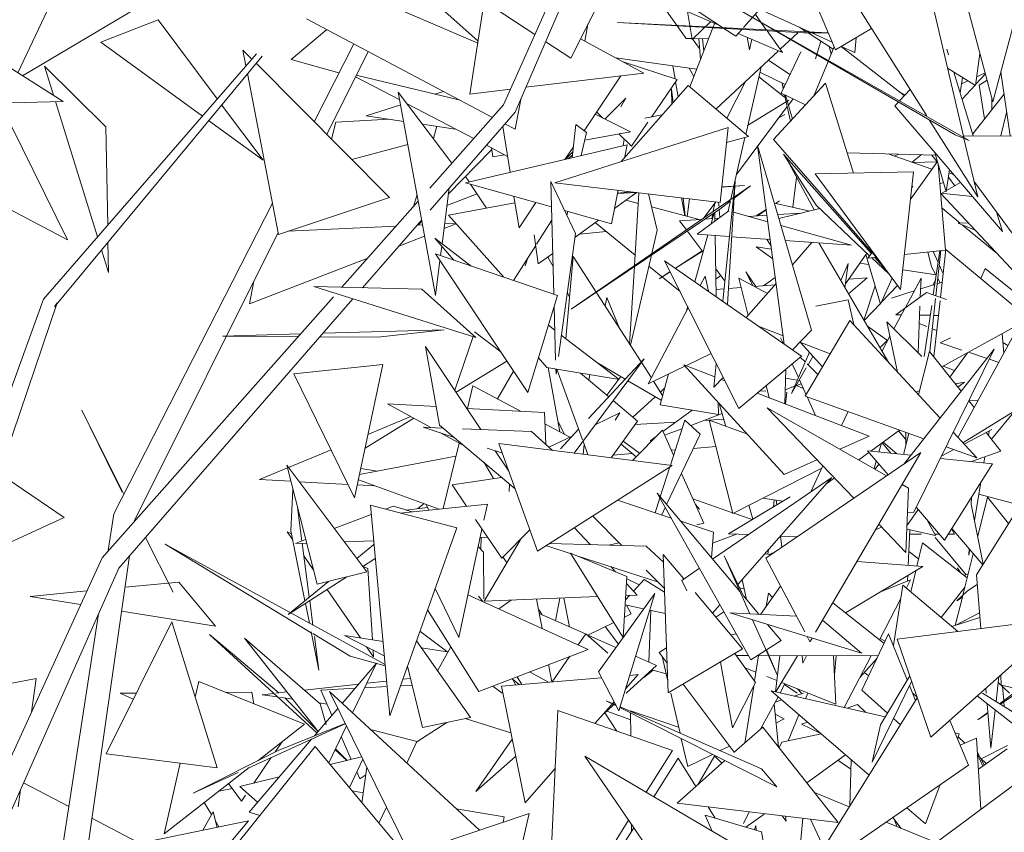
# Model space of a CAD drawing. Header units: millimetres. Extents: x -14485 to 13127, y -18923 to 3272.
# Tile 97 of 119: x 11628 to 11820, y 2694 to 2853. Entities that reach past the tile are written whole.
import ezdxf

# ---------------------------------------------------------------- set-up
doc = ezdxf.new("R2010")
doc.units = ezdxf.units.MM
doc.layers.add('G-IMPT', color=7, linetype='Continuous', lineweight=5)

# ---------------------------------------------------------------- blocks, each defined once
blk = doc.blocks.new('ÁRVORES ORNAMENTAIS - Pequeno e Médio Porte - Ipê-roxo-2865575-CORTE_CALÇADA')
at = {"layer": 'G-IMPT', "color": 253, "true_color": 0xaaaaaa}
for p, q in [((8070.06, 2865.82), (8077.81, 2836.5)), ((8072.15, 2829.53), (8063.96, 2864.53)), ((7984.62, 2834.5), (7996.77, 2862.64)), ((8040.46, 2862.39), (8047.09, 2846.63)), ((7977.34, 2848.36), (7962.54, 2861.54)), ((7982.34, 2835.9), (7993.75, 2861.61)), ((8004.45, 2860.07), (8024.24, 2851.52)), ((8025.05, 2850.99), (8009.43, 2861.3)), ((8042.02, 2850.15), (8017.46, 2861.37)), ((7887.53, 2842.17), (7895.03, 2858.05)), ((7914.68, 2857.17), (7888.45, 2841.58)), ((7977.28, 2847.97), (7957.94, 2856.27)), ((7975.76, 2838.01), (7978.52, 2856.11)), ((7988.43, 2849.62), (7978.59, 2856.09)), ((7995.43, 2845.02), (8001.17, 2856.4)), ((8017.98, 2848.84), (8012.52, 2856.58)), ((8018.26, 2854.1), (8019.14, 2848.68)), ((8032.36, 2854.56), (8029.16, 2850.98)), ((8051.42, 2855.15), (8064.92, 2833.73)), ((7903.69, 2848.14), (7914.91, 2852.48)), ((7914.91, 2852.48), (7926.44, 2837.05)), ((7980.17, 2833.45), (7943.88, 2852.71)), ((8070.48, 2830.06), (8028.89, 2854.1)), ((8073.24, 2828.92), (8028.89, 2854.1)), ((8031.47, 2853.56), (8033.6, 2850.57)), ((7872.95, 2851.41), (7896.38, 2836.56)), ((7947.84, 2850.62), (7940.85, 2844.75)), ((7998.17, 2848.36), (7998.77, 2851.65)), ((8045.68, 2849.97), (8004.57, 2852)), ((8004.57, 2852), (8040.84, 2849.93)), ((8023.19, 2850.94), (8018.67, 2839.41)), ((8019.14, 2848.68), (8022.78, 2852.15)), ((8023.54, 2851.82), (8023.25, 2851.08)), ((8027.64, 2849.28), (8025.31, 2850.82)), ((8028.83, 2850.61), (8027.64, 2849.28)), ((8033.77, 2850.33), (8036.79, 2846.1)), ((8041.4, 2850.18), (8040.08, 2851.04)), ((8054.17, 2850.79), (8047.09, 2846.63)), ((8081.72, 2851.04), (8077.81, 2836.5)), ((7997.34, 2848.81), (8009.68, 2842.08)), ((8017.98, 2848.84), (8019.12, 2848.83)), ((8020.6, 2846.93), (8019.14, 2848.83)), ((8019.29, 2848.83), (8022.36, 2848.8)), ((8020.46, 2848.82), (8020.76, 2844.74)), ((8021.17, 2848.81), (8021.41, 2846.39)), ((8028.14, 2849.84), (8036.79, 2846.1)), ((8029.86, 2849.09), (8030.33, 2846.63)), ((8030.78, 2848.7), (8030.33, 2846.63)), ((8039.81, 2849.99), (8036.32, 2846.75)), ((8045.7, 2849.94), (8040.84, 2849.93)), ((8046.65, 2846.8), (8041.79, 2849.93)), ((8046.46, 2848.13), (8042.5, 2849.93)), ((8043.22, 2844.88), (8044.26, 2848.34)), ((8050.87, 2846.11), (8051.12, 2849)), ((7903.69, 2848.14), (7923.53, 2833.71)), ((7933.19, 2844.82), (7931.45, 2846.57)), ((7931.45, 2846.57), (7932.04, 2843.51)), ((7945.33, 2832.61), (7953.1, 2847.82)), ((7995.43, 2845.02), (7990.55, 2848.23)), ((8035.99, 2846.44), (8023.78, 2835.07)), ((8045.73, 2844.53), (8046.83, 2847.24)), ((8046.27, 2845.85), (8045.9, 2847.28)), ((8050.87, 2846.11), (8048.25, 2847.31)), ((8060.55, 2837.69), (8048.25, 2847.31)), ((8069.2, 2845.63), (8068.86, 2846.74)), ((7892.5, 2797.99), (7934.08, 2845.86)), ((7894.65, 2796.47), (7935.18, 2845.43)), ((7950.2, 2842.14), (7940.85, 2844.75)), ((7947.81, 2830.11), (7955.89, 2846.34)), ((8004.18, 2845.09), (8020.02, 2842.86)), ((8038.22, 2841.79), (8034.04, 2844.63)), ((8040.37, 2846.26), (8036.5, 2838.21)), ((8074.47, 2839.68), (8075.32, 2845.92)), ((7904.67, 2831.59), (7892.69, 2843.45)), ((7892.69, 2843.45), (7894.46, 2837.78)), ((7960.05, 2817.8), (7934, 2844.01)), ((8016.18, 2840.84), (8005.47, 2844.38)), ((8015.79, 2840.97), (8015.36, 2843.51)), ((8019.46, 2841.42), (8018.56, 2843.06)), ((8029.59, 2830.14), (8032.58, 2843.27)), ((8042.98, 2837.76), (8045.67, 2844.39)), ((8074.47, 2839.68), (8068.99, 2843.03)), ((7932.33, 2842), (7938.38, 2810.59)), ((7962.06, 2836.85), (7953.42, 2841.37)), ((7973.86, 2836.8), (7953.58, 2841.69)), ((7986.7, 2839.32), (8009.68, 2842.08)), ((8005.23, 2841.55), (7998.05, 2830.83)), ((8016.18, 2840.84), (8011.2, 2833.52)), ((8032.15, 2841.37), (8037.18, 2837.42)), ((8032.35, 2842.26), (8037.29, 2839.85)), ((8074.01, 2829.83), (8070.22, 2842.28)), ((8071.46, 2838.22), (8071.88, 2841.26)), ((8074.5, 2839.92), (8076.38, 2841.94)), ((8074.7, 2841.39), (8076.32, 2842.15)), ((8075.16, 2839.77), (8076.7, 2840.7)), ((8079.36, 2842.26), (8081.19, 2829.82)), ((7975.76, 2838.01), (7983.7, 2838.96)), ((8018.36, 2839.68), (8005.31, 2824.82)), ((8015.18, 2836.06), (8015.13, 2838.94)), ((8015.13, 2838.94), (8015.41, 2836.32)), ((8016.38, 2837.43), (8015.88, 2840.4)), ((8030.11, 2829.69), (8018.36, 2839.68)), ((8029.58, 2840.48), (8025.9, 2833.27)), ((8035.04, 2829.13), (8045.18, 2840.15)), ((8036.71, 2840.06), (8036.92, 2839.09)), ((8036.71, 2840.06), (8036.96, 2839.18)), ((8050.66, 2822.56), (8045.18, 2840.15)), ((8059.6, 2836.66), (8061.66, 2838.9)), ((8071.7, 2839.97), (8073, 2840.58)), ((8071.82, 2837.03), (8074.35, 2839.75)), ((8075.16, 2839.77), (8076.22, 2833.16)), ((7961.78, 2838.37), (7969.05, 2798.69)), ((7961.78, 2838.37), (7972.25, 2824.52)), ((7970.59, 2838.53), (7968.9, 2838)), ((7985.69, 2836.97), (7984.56, 2831.12)), ((8006.17, 2837.2), (8002.12, 2833.1)), ((8006.17, 2837.2), (8005.24, 2835.53)), ((8041.25, 2835.88), (8036.5, 2838.21)), ((8037.19, 2837.87), (8038.33, 2832.71)), ((8037.37, 2837.78), (8038.72, 2833.13)), ((8037.93, 2835.86), (8038.83, 2837.07)), ((8060.63, 2837.77), (8059.56, 2838.46)), ((8073.9, 2830.22), (8080, 2837.94)), ((8077.65, 2834.97), (8077.66, 2837.07)), ((7874.6, 2836.02), (7896.38, 2836.56)), ((7884.05, 2836.25), (7897.23, 2809.57)), ((7894.85, 2836.53), (7903.06, 2810.14)), ((7927.28, 2835.92), (7935.38, 2825.08)), ((7962.24, 2835.88), (7955.52, 2833.75)), ((7976.49, 2829.3), (7963.5, 2836.09)), ((7967.91, 2819.62), (7982.34, 2835.9)), ((8027.8, 2822.33), (8037.7, 2835.56)), ((8029.97, 2831.84), (8038, 2836.78)), ((8058.72, 2835.7), (8059.41, 2836.45)), ((8058.72, 2835.7), (8079.71, 2811.17)), ((7949.59, 2832.49), (7960.01, 2833.09)), ((7962.83, 2832.67), (7955.52, 2833.75)), ((7967.98, 2815.35), (7984.62, 2834.5)), ((8000.21, 2834.05), (8007.12, 2830.65)), ((8001.71, 2833.31), (8000.5, 2834.49)), ((8009.9, 2833.28), (8013.3, 2833.92)), ((8036.05, 2833.36), (8037.23, 2834.04)), ((8065.38, 2833), (8074.87, 2817.94)), ((8079.4, 2829.82), (8080.52, 2834.39)), ((7904.67, 2831.59), (7905.05, 2812.43)), ((7924.73, 2832.83), (7935.38, 2825.08)), ((7949.59, 2832.49), (7948.74, 2829.18)), ((7972.89, 2831.18), (7966.5, 2832.13)), ((7969.32, 2831.71), (7968.62, 2829.33)), ((7982.17, 2831.68), (7983.6, 2822.73)), ((7984.56, 2831.12), (7982.59, 2832.17)), ((8026.19, 2831.49), (7992.35, 2820.67)), ((7996.44, 2832.05), (7995.73, 2825.58)), ((7996.44, 2832.05), (7998.52, 2830.48)), ((8010.5, 2832.5), (8007.3, 2827.81)), ((8026.19, 2831.49), (8024.58, 2816.84)), ((7997.44, 2825.98), (7998.52, 2830.48)), ((7998.17, 2829.01), (8007.12, 2830.65)), ((8007.3, 2827.81), (8004.84, 2830.23)), ((8005.87, 2829.21), (8005.7, 2827.92)), ((8030.11, 2829.69), (8025.86, 2828.55)), ((8026.69, 2817.47), (8029.44, 2829.51)), ((8035.04, 2829.13), (8055.5, 2805.66)), ((8070.48, 2830.06), (8073.24, 2828.92)), ((8072.08, 2829.84), (8086.92, 2829.81)), ((8074.87, 2817.94), (8072.2, 2829.35)), ((7897.23, 2809.57), (7863.5, 2827.24)), ((7952.68, 2825.21), (7963.65, 2828.14)), ((8006.43, 2828.09), (7974.87, 2820.67)), ((7983.1, 2825.84), (7978.97, 2828)), ((7980.21, 2825.72), (7979.95, 2827.49)), ((7995.97, 2827.72), (7994.3, 2825.24)), ((8005.92, 2825.51), (8006.43, 2828.09)), ((8042.41, 2791.9), (8031.92, 2827.97)), ((8031.92, 2827.97), (8037.11, 2789.19)), ((7980, 2827.12), (7971.53, 2818.43)), ((7980.21, 2825.72), (7982.52, 2826.14)), ((7995.86, 2826.75), (7994.39, 2825.26)), ((7994.87, 2825.38), (7995.79, 2826.06)), ((8043.33, 2816.34), (8036.98, 2826.24)), ((8036.98, 2826.24), (8054.11, 2806.91)), ((8037.59, 2825.3), (8042.96, 2815.37)), ((8049.42, 2826.53), (8066.67, 2826.07)), ((8057.37, 2826.32), (8065.95, 2823.36)), ((8058.62, 2825.88), (8059.45, 2826.26)), ((8062.09, 2824.69), (8063.86, 2826.14)), ((8065.94, 2826.09), (8066.95, 2824.74)), ((8066.52, 2826.59), (8068.74, 2818.93)), ((8061.79, 2817.57), (8067.02, 2824.84)), ((8062.22, 2824.65), (8066.91, 2824.78)), ((8068.61, 2807.54), (8067.18, 2824.32)), ((7974.89, 2821.88), (7975.58, 2820.84)), ((8038.79, 2815.9), (8039.53, 2821.7)), ((8043.13, 2822.41), (8062.37, 2822.8)), ((8043.13, 2822.41), (8059.81, 2799.83)), ((8062.37, 2822.8), (8059.81, 2799.83)), ((8068.74, 2818.93), (8069.35, 2823.27)), ((8069.15, 2821.79), (8070.41, 2820.1)), ((8069.27, 2822.68), (8070.22, 2822.26)), ((7970.32, 2808.79), (7971.68, 2819.6)), ((7991.68, 2815.97), (7974.87, 2820.67)), ((7975.88, 2820.39), (7978.98, 2815.75)), ((7996.35, 2810.81), (7991.55, 2820.96)), ((7992.14, 2798.92), (7991.55, 2820.96)), ((7992.35, 2820.67), (8024.58, 2816.84)), ((8030.51, 2820.1), (7995.53, 2796.03)), ((8029.36, 2820.13), (8024.91, 2819.85)), ((8024.92, 2819.91), (8029.36, 2820.13)), ((8025.12, 2797.56), (8027.56, 2820.98)), ((8027.56, 2820.98), (8026.06, 2796.9)), ((8030.51, 2820.1), (8027.35, 2817.69)), ((8061.93, 2819.62), (8062.2, 2820.02)), ((8067.5, 2820.48), (8068.21, 2820.74)), ((8067.85, 2818.66), (8071.53, 2820.73)), ((8074.15, 2821.02), (8084.37, 2807.06)), ((7960.05, 2817.8), (7938.38, 2810.59)), ((7965.43, 2818.42), (7964.74, 2816.05)), ((7971.25, 2816.23), (7977.14, 2818.51)), ((7984.35, 2818.02), (7985.34, 2811.87)), ((8003.4, 2812.69), (8004.68, 2819.21)), ((8003.98, 2815.64), (8008.3, 2818.78)), ((8008.2, 2818.79), (8004.55, 2818.56)), ((8007.1, 2818.92), (8004.57, 2818.66)), ((8008.34, 2818.77), (8007.31, 2818.06)), ((8008.75, 2818.72), (8007.87, 2804.52)), ((8010.62, 2818.5), (8012.33, 2811.43)), ((8017.06, 2817.74), (8017.7, 2814.25)), ((8017.4, 2817.7), (8017.77, 2814.23)), ((8092.67, 2791.87), (8067.61, 2818.68)), ((8067.61, 2818.68), (8073.85, 2818.02)), ((7906.28, 2756.08), (7937.21, 2816.68)), ((7950.76, 2800.28), (7965.68, 2817.1)), ((7971.58, 2814.38), (7984.55, 2816.79)), ((7988.65, 2816.82), (7985.34, 2811.87)), ((8008.62, 2816.66), (8006.25, 2817.29)), ((8020.49, 2813.51), (8011.23, 2815.97)), ((8018.61, 2817.55), (8018.17, 2814.13)), ((8021.48, 2813.88), (8023.77, 2816.94)), ((8023.27, 2815.11), (8023.59, 2816.7)), ((8024.28, 2816.88), (8024.38, 2815.88)), ((8026.55, 2817.08), (8024.54, 2815.55)), ((8026.15, 2815.11), (8026.61, 2817.13)), ((8035.2, 2816.7), (8042.09, 2815.16)), ((8035.4, 2816.66), (8036.18, 2817.16)), ((8035.43, 2816.65), (8036.18, 2817.16)), ((8043.33, 2816.34), (8053.78, 2806.45)), ((8067.91, 2815.72), (8071.48, 2812.8)), ((7982.28, 2802.29), (7971.58, 2814.38)), ((8003.4, 2812.69), (7994.24, 2815.25)), ((7994.67, 2814.34), (7994.85, 2815.08)), ((7995.53, 2796.03), (8024.54, 2815.55)), ((8020.12, 2810.64), (8026.28, 2815.2)), ((8022.84, 2812.65), (8023.45, 2814.82)), ((8022.97, 2813.67), (8023.17, 2814.63)), ((8023.54, 2814.88), (8023.57, 2813.19)), ((8023.56, 2813.7), (8024.33, 2813.75)), ((8024.42, 2815.47), (8024.57, 2813.93)), ((8033.92, 2813.06), (8027.18, 2814.95)), ((8030.13, 2814.12), (8033.74, 2814.35)), ((8031.64, 2814.22), (8033.59, 2815.48)), ((8031.9, 2814.23), (8033.6, 2815.4)), ((8035.84, 2814.48), (8040.48, 2814.78)), ((8044.07, 2815.64), (8036.07, 2813.71)), ((8079.71, 2811.17), (8078.53, 2815.04)), ((7940.22, 2811.21), (7961.34, 2812.21)), ((7954.81, 2800.19), (7966.34, 2813.46)), ((7965.42, 2812.4), (7966.53, 2812.46)), ((7966.39, 2813.17), (7965.66, 2812.42)), ((7970.69, 2811.74), (7973.09, 2812.67)), ((7970.8, 2812.66), (7973.01, 2812.76)), ((7988.76, 2808.67), (7991.75, 2813.4)), ((7996.24, 2810.02), (8000.88, 2813.39)), ((8008, 2806.58), (8000.2, 2812.9)), ((8016.68, 2813.27), (8020.99, 2813.54)), ((8016.68, 2813.27), (8018.01, 2811.49)), ((8021.61, 2813.58), (8023.13, 2813.68)), ((8050.23, 2808.48), (8036.46, 2812.34)), ((8071.07, 2812.78), (8073.05, 2812.86)), ((8071.07, 2812.78), (8074.4, 2811.41)), ((8071.93, 2812.43), (8078.44, 2807.09)), ((7910.31, 2754.76), (7938.3, 2810.99)), ((7961.88, 2808.33), (7966.92, 2810.28)), ((7989.1, 2804.85), (7988.32, 2810.5)), ((7996.35, 2810.81), (7993.03, 2786.76)), ((8002.33, 2811.17), (7997.13, 2810.67)), ((8012.33, 2811.43), (8011.26, 2806.85)), ((8018.18, 2811.27), (8021.28, 2807.14)), ((8019.65, 2801.37), (8022.22, 2810.49)), ((8026.43, 2810.19), (8020.12, 2810.64)), ((8023.62, 2810.39), (8023.84, 2798.45)), ((8034.38, 2809.62), (8026.88, 2810.15)), ((7905.11, 2809.1), (7905.23, 2803.16)), ((7975.99, 2804.43), (7968.92, 2809.86)), ((7968.92, 2809.86), (7972.62, 2805.59)), ((7970.03, 2806.47), (7970.26, 2808.31)), ((7984.28, 2801.6), (7988.61, 2808.44)), ((8034.89, 2805.83), (8031.61, 2808.16)), ((8034.64, 2807.69), (8031.61, 2808.16)), ((8034.55, 2808.3), (8033.69, 2809.66)), ((8050.23, 2808.48), (8037.32, 2809.4)), ((8042.5, 2809.03), (8038.7, 2804.67)), ((8043.84, 2808.94), (8057.56, 2785.54)), ((7903.85, 2807.59), (7905.23, 2803.16)), ((7992.85, 2798.67), (7969.01, 2806.82)), ((7969.01, 2806.82), (7987.07, 2779.71)), ((7989.1, 2804.85), (7991.92, 2806.89)), ((7990.96, 2806.19), (7991.99, 2804.31)), ((7994.5, 2790.23), (7995.91, 2806.29)), ((7995.85, 2805.57), (7995.73, 2806.32)), ((8011.17, 2782.6), (7995.91, 2806.29)), ((8011.19, 2806.57), (8007.07, 2788.96)), ((8015.88, 2804), (8021.1, 2807.38)), ((8015.91, 2803.98), (8021.14, 2807.32)), ((8049.07, 2800.93), (8053.23, 2806.97)), ((8053.01, 2806.66), (8055.92, 2796.98)), ((8053.42, 2805.95), (8054.25, 2807.1)), ((8053.42, 2805.95), (8055.09, 2806.13)), ((8054.82, 2806.1), (8056.94, 2803.71)), ((8060.58, 2806.7), (8068.61, 2807.54)), ((8065.13, 2807.17), (8065.84, 2804.28)), ((8067.14, 2805.09), (8066.15, 2807.28)), ((8066.21, 2798.79), (8067.49, 2807.42)), ((8066.69, 2798.63), (8067.65, 2807.44)), ((8067.62, 2798.3), (8068.67, 2807.67)), ((8084.01, 2794.87), (8068.67, 2807.67)), ((7932.73, 2797.03), (7955.81, 2805.98)), ((7969.05, 2798.69), (7969.9, 2805.48)), ((7987.09, 2806.03), (7986.53, 2804.45)), ((8007.86, 2804.32), (8006.92, 2789.2)), ((8016.78, 2799.46), (8010.69, 2804.4)), ((8040.48, 2786.84), (8013.77, 2805.47)), ((8013.77, 2805.47), (8028.22, 2776.62)), ((8049.59, 2804.91), (8048.14, 2801.59)), ((8048.97, 2800.18), (8049.59, 2804.91)), ((8053.59, 2804.74), (8051.88, 2805.01)), ((8054.21, 2806.04), (8057.57, 2802.86)), ((8066.68, 2802.71), (8065.84, 2804.28)), ((8068.14, 2802.91), (8067.34, 2804.65)), ((8012.71, 2801.94), (8014.85, 2803.33)), ((8012.71, 2801.94), (8014.86, 2803.31)), ((8020.7, 2800.64), (8021.66, 2802.46)), ((8022.33, 2799.5), (8021.66, 2802.46)), ((8023.74, 2803.85), (8025.53, 2801.48)), ((8024.71, 2802.57), (8023.78, 2801.88)), ((8031.56, 2800.44), (8029.62, 2803.32)), ((8029.62, 2803.32), (8030.95, 2800.63)), ((8066.79, 2802.69), (8060.24, 2803.71)), ((8076.3, 2803.95), (8075.5, 2801.97)), ((8076.3, 2803.95), (8085.1, 2796.87)), ((7932.73, 2797.03), (7933.56, 2801.46)), ((7966.4, 2799.93), (7945.32, 2800.4)), ((7945.32, 2800.4), (7976.9, 2790.49)), ((8028.23, 2802.08), (8030.08, 2794.79)), ((8028.23, 2802.08), (8033.83, 2799.09)), ((8035.53, 2801.03), (8029.71, 2794.36)), ((8031.33, 2800.42), (8035.26, 2800.73)), ((8035.37, 2802.17), (8033.06, 2800.56)), ((8053.32, 2802.15), (8049.68, 2798.97)), ((8049.72, 2801.87), (8053.32, 2802.15)), ((8054.84, 2800.57), (8052.66, 2793.89)), ((8058.16, 2802.06), (8055.92, 2796.98)), ((8056.06, 2797.3), (8059.23, 2800.62)), ((8060.69, 2796.22), (8063.81, 2802.03)), ((8063.67, 2798.39), (8063.81, 2802.03)), ((8063.73, 2799.95), (8066.51, 2800.82)), ((8066.12, 2800.7), (8066.67, 2801.86)), ((8066.94, 2800.95), (8067.95, 2801.27)), ((8067.52, 2801.13), (8067.06, 2802)), ((7903.95, 2747.49), (7949.13, 2798.44)), ((7966.4, 2799.93), (7976.9, 2790.49)), ((7992.85, 2798.67), (7987.07, 2779.71)), ((7994.75, 2799.26), (7995.22, 2798.41)), ((8023.82, 2799.83), (8025.37, 2799.95)), ((8026.25, 2800.02), (8028.7, 2800.21)), ((8058.07, 2798.18), (8062.48, 2799.56)), ((8058.91, 2794.93), (8064.88, 2799.26)), ((8068.76, 2797.89), (8064.88, 2799.26)), ((8086.16, 2798.83), (8071.02, 2770.97)), ((7869.38, 2734.14), (7892.5, 2797.99)), ((7873.63, 2733.62), (7895.16, 2797.27)), ((7895.16, 2797.27), (7894.65, 2796.47)), ((7907.22, 2745.42), (7952.91, 2798.01)), ((7992.48, 2786.02), (7992.2, 2796.53)), ((8002.13, 2796.63), (8002.5, 2798.29)), ((8005.05, 2792.1), (8002.5, 2798.29)), ((8017.99, 2795.51), (8018.27, 2796.5)), ((8049.56, 2797.82), (8043.29, 2796.57)), ((8049.56, 2797.82), (8050.67, 2792.99)), ((8052.71, 2793.8), (8055.88, 2797.11)), ((8063.23, 2787.5), (8063.6, 2796.61)), ((8064.44, 2786.76), (8065.9, 2796.7)), ((8065.5, 2787.77), (8066.63, 2798.09)), ((8066.33, 2786.76), (8067.55, 2797.66)), ((8010.56, 2781.43), (8018.39, 2796.26)), ((8058.52, 2792.19), (8060.57, 2796.01)), ((8058.91, 2794.93), (8059.99, 2794.91)), ((8063.53, 2794.85), (8065.63, 2794.81)), ((8066.27, 2794.8), (8067.23, 2794.79)), ((7992.33, 2791.9), (7991.08, 2792.86)), ((8032.2, 2792.62), (8036.9, 2790.8)), ((8041.21, 2779.03), (8049.92, 2793.81)), ((8067.54, 2774.74), (8049.92, 2793.81)), ((8057.24, 2789.92), (8053.38, 2792.67)), ((8059.24, 2783.72), (8057.16, 2793.55)), ((8063.97, 2786.76), (8057.16, 2793.55)), ((8063.46, 2793.21), (8064.92, 2792.62)), ((8067.89, 2784.73), (8082.8, 2792.92)), ((7942.69, 2791.18), (7927.52, 2790.76)), ((7942.23, 2790.65), (7927.52, 2790.76)), ((7970.7, 2791.95), (7947.09, 2791.3)), ((7970.7, 2791.95), (7957.76, 2790.54)), ((7976.68, 2791.55), (7981.77, 2787.66)), ((8004.9, 2782.25), (7993.6, 2790.92)), ((8042.41, 2791.9), (8038.74, 2788.05)), ((8056.2, 2787.87), (8057.75, 2790.75)), ((8065.99, 2792.18), (8066.9, 2791.81)), ((8079.97, 2787.43), (8079.68, 2791.21)), ((7957.76, 2790.54), (7946.49, 2790.62)), ((7972.8, 2780.16), (7976.37, 2790.66)), ((8036.89, 2789.35), (8036.4, 2790.43)), ((8040.16, 2789.54), (8046.07, 2787.27)), ((8040.3, 2789.49), (8044.6, 2784.77)), ((8055.82, 2788.5), (8057.38, 2790.06)), ((8067.55, 2789.41), (8069.57, 2790.44)), ((8067.55, 2789.41), (8071.79, 2788)), ((8079.81, 2789.49), (8080.77, 2788.9)), ((7969.8, 2773.38), (7967.08, 2788.71)), ((7967.08, 2788.71), (7977.91, 2772.52)), ((8022.85, 2787.34), (8017.9, 2784.96)), ((8040.48, 2786.84), (8028.22, 2776.62)), ((8042.02, 2787.6), (8038.51, 2779.57)), ((8060.51, 2765.79), (8078.12, 2788.19)), ((8062.43, 2756.35), (8078.12, 2788.19)), ((8063.32, 2779.3), (8065.47, 2787.77)), ((8071.67, 2779.99), (8065.47, 2787.77)), ((8069.46, 2782.76), (8072.87, 2787.46)), ((8073.08, 2787.58), (8076.69, 2786.38)), ((7941.4, 2783.4), (7958.75, 2785.2)), ((7953.25, 2759.18), (7958.75, 2785.2)), ((7982.96, 2785.88), (7973.05, 2779.78)), ((7989.14, 2786.49), (7990.74, 2784.65)), ((7996.12, 2767.91), (8009.79, 2786.32)), ((8009.79, 2786.32), (7998.91, 2774.63)), ((8000.66, 2785.51), (8006.08, 2782.33)), ((8037.1, 2763.74), (8017.52, 2785.11)), ((8017.52, 2785.11), (8023.57, 2782.78)), ((8023.37, 2780.8), (8023.84, 2785.36)), ((8039.87, 2782.68), (8038.68, 2785.34)), ((8040.25, 2786.64), (8041.19, 2785.71)), ((8041.56, 2785.35), (8043.7, 2783.24)), ((8042.71, 2786.76), (8041.77, 2785.15)), ((8077.15, 2786.22), (8078.98, 2785.62)), ((7941.4, 2783.4), (7953.25, 2759.18)), ((7981.16, 2778.48), (7984.26, 2783.93)), ((8004.9, 2782.25), (7990.74, 2784.65)), ((7991.05, 2784.6), (7993.32, 2772.08)), ((7992.56, 2783.33), (7992.53, 2784.35)), ((7992.69, 2784.32), (7992.56, 2783.33)), ((7997.74, 2770.49), (7992.69, 2784.3)), ((8002.86, 2778.88), (7997.33, 2783.53)), ((7998.95, 2782.17), (7999.18, 2783.22)), ((8017.73, 2784.88), (8010.56, 2781.43)), ((8012.86, 2777.35), (8014.55, 2783.35)), ((8037.25, 2777.52), (8037.43, 2784.29)), ((8041.42, 2784.56), (8038.51, 2779.57)), ((8070.36, 2784), (8068.13, 2784.86)), ((8095.23, 2784.24), (8071.98, 2769.94)), ((8005.2, 2782.85), (8002.48, 2779.2)), ((8006.6, 2782.03), (8013.1, 2778.22)), ((8013.37, 2779.18), (8011.6, 2781.93)), ((8023.37, 2780.8), (8025.17, 2782.67)), ((8024.81, 2782.3), (8025.51, 2782.03)), ((8033.58, 2781.09), (8034.18, 2778.7)), ((8039.63, 2782.13), (8037.38, 2782.55)), ((8040.42, 2781.44), (8039.37, 2781.05)), ((8039.5, 2781.1), (8040.83, 2780.52)), ((8041.38, 2779.3), (8040.07, 2782.24)), ((8070.54, 2781.4), (8072.32, 2781.75)), ((8072.32, 2781.75), (8071.02, 2780.8)), ((7976.34, 2781.02), (7975.28, 2776.64)), ((7976.34, 2781.02), (7985.77, 2776.05)), ((8013.76, 2780.56), (8012.95, 2779.83)), ((8031.81, 2779.61), (8053.66, 2771.21)), ((8033.55, 2779.98), (8032.32, 2780.04)), ((8039.11, 2780.95), (8037.32, 2780.27)), ((8037.59, 2779.79), (8037.33, 2777.49)), ((8062.79, 2779.88), (8063.51, 2780.03)), ((7968.1, 2772.89), (7959.67, 2777.5)), ((7959.67, 2777.5), (7969.16, 2776.98)), ((8008.49, 2774.14), (8003.72, 2778.15)), ((8011.93, 2778.91), (8007.53, 2774.95)), ((8012.86, 2777.35), (8024.27, 2775.44)), ((8024.22, 2777.79), (8024.27, 2775.44)), ((8024.42, 2777.58), (8025.72, 2773.12)), ((8041.21, 2779.03), (8064.37, 2770.7)), ((8043.2, 2775.23), (8041.56, 2778.9)), ((8074.2, 2776.81), (8073.15, 2778.12)), ((8073.19, 2778.08), (8074.99, 2778.27)), ((7899.98, 2776.3), (7906.45, 2763.15)), ((7899.98, 2776.3), (7908.22, 2759.89)), ((7975.15, 2776.64), (7990.32, 2775.8)), ((7990.55, 2769.63), (7990.32, 2775.8)), ((8000.21, 2773.43), (8005.03, 2775.76)), ((8005.03, 2775.76), (8004.11, 2774.33)), ((8019.16, 2776.3), (8013.43, 2772.12)), ((8024.99, 2775.62), (8018.85, 2773.3)), ((8050.68, 2759.1), (8033.76, 2776.73)), ((8057.1, 2763.47), (8033.76, 2776.73)), ((8049.57, 2776.02), (8048.3, 2773.27)), ((8082.22, 2776.23), (8077.56, 2770.6)), ((7964.78, 2774.7), (7955.3, 2768.87)), ((7964.21, 2775.02), (7955.86, 2771.55)), ((7969.8, 2773.38), (7984.58, 2760.94)), ((7990.4, 2773.62), (7995.29, 2771.04)), ((7994.19, 2771.62), (7992.96, 2774.04)), ((8008.49, 2774.14), (8003.34, 2767)), ((8015.93, 2773.94), (8008, 2773.46)), ((8017.69, 2774.36), (8014.88, 2765.55)), ((8017.69, 2774.36), (8020.73, 2771.59)), ((8025.31, 2774.51), (8021.44, 2774.28)), ((8027.06, 2756.1), (8022.44, 2774.31)), ((8029.91, 2771.59), (8022.44, 2774.31)), ((7970.5, 2772.8), (7966.61, 2772.94)), ((7966.61, 2772.94), (7972.67, 2770.97)), ((7974.64, 2769.31), (7970.04, 2771.83)), ((7987.76, 2772.15), (7974.29, 2772.66)), ((7987.76, 2772.15), (7991.86, 2768.44)), ((7996.98, 2772.55), (7993.41, 2768.71)), ((8013.32, 2772.38), (8007.5, 2766.48)), ((8013.32, 2772.38), (8015.5, 2767.48)), ((8017.15, 2772.65), (8013.76, 2771.38)), ((8014.16, 2757.87), (8020.73, 2771.59)), ((8059.61, 2772.41), (8054, 2768.28)), ((8060.85, 2770.55), (8059.43, 2772.28)), ((8060.37, 2767.63), (8061.41, 2771.76)), ((8060.85, 2771.97), (8060.86, 2769.56)), ((8074.71, 2766.98), (8070.12, 2771.95)), ((8077.64, 2772.49), (8072.24, 2769.65)), ((8079.4, 2768.26), (8076.53, 2771.9)), ((8076.96, 2771.37), (8077.09, 2772.2)), ((7973.64, 2769.85), (7970.55, 2757.07)), ((7981.43, 2769.75), (8015.25, 2765.51)), ((7981.43, 2769.75), (7988.92, 2748.78)), ((7991.18, 2769.06), (7995.82, 2771.3)), ((7998.8, 2767.57), (7997.83, 2770.22)), ((7997.84, 2767.69), (7998.07, 2769.57)), ((8008.21, 2767.2), (8005.25, 2769.65)), ((8005.66, 2770.22), (8008.87, 2767.87)), ((8012.12, 2771.17), (8010.95, 2770.31)), ((8047.98, 2768.65), (8053.66, 2771.21)), ((8056.1, 2769.82), (8055.59, 2768.12)), ((8056.21, 2769.9), (8057.92, 2767.88)), ((8059.06, 2767.76), (8056.44, 2770.07)), ((7948.66, 2768.56), (7940.33, 2765.1)), ((7979.12, 2768.86), (7982.09, 2767.9)), ((7980.69, 2768.35), (7983.35, 2764.38)), ((8007.48, 2767.8), (8003.68, 2767.47)), ((8015.83, 2768.52), (8015.07, 2768.45)), ((8023.74, 2769.2), (8019.4, 2768.83)), ((8033.52, 2747.4), (8063.77, 2768.02)), ((8043.21, 2732.93), (8063.77, 2768.02)), ((8053.64, 2768.01), (8051.66, 2766.56)), ((8061.83, 2767.48), (8053.35, 2768.35)), ((8057.39, 2763.67), (8053.35, 2768.35)), ((8070.23, 2768.59), (8067.85, 2767.34)), ((8068.73, 2769.13), (8074.71, 2766.98)), ((8079.4, 2768.26), (8073.67, 2766.26)), ((7973.03, 2767.3), (7954.21, 2763.75)), ((7980.38, 2762.93), (7978.52, 2766.04)), ((8037.1, 2763.74), (8043.47, 2766.61)), ((8055.07, 2766.35), (8054.64, 2764.87)), ((8055.58, 2765.76), (8054.87, 2764.74)), ((8077.75, 2765.84), (8067.62, 2766.88)), ((8077.75, 2765.84), (8068.42, 2750.91)), ((8076.09, 2766.01), (8076.27, 2767.17)), ((7896.58, 2755.32), (7883.88, 2763.92)), ((7940.13, 2765.01), (7934.66, 2762.74)), ((7940, 2765.54), (7955.64, 2744.72)), ((7940, 2765.54), (7945.91, 2742.29)), ((7954.45, 2764.89), (7957.65, 2764.4)), ((8015.25, 2765.51), (7988.92, 2748.78)), ((8014.77, 2765.21), (8012.91, 2759.36)), ((8017.07, 2763.95), (8021.41, 2754.21)), ((8027.06, 2756.1), (8044.45, 2764.97)), ((8044.64, 2765.39), (8042.3, 2760.36)), ((7906.45, 2763.15), (7907.89, 2760.31)), ((7940.8, 2762.4), (7934.66, 2762.74)), ((7951.97, 2761.79), (7942.42, 2762.31)), ((7953.98, 2762.67), (7969.75, 2756.98)), ((7981.92, 2763.17), (7972.26, 2761.69)), ((7983.41, 2760.4), (7983.48, 2761.86)), ((8023.13, 2747.2), (8046.39, 2763.17)), ((8028.07, 2742.28), (8046.39, 2763.17)), ((8046.89, 2763.05), (8045.21, 2761.82)), ((8074.26, 2754.78), (8075.46, 2762.19)), ((7940.83, 2752.72), (7941.21, 2760.78)), ((7957.22, 2761.51), (7953.78, 2761.69)), ((7975.08, 2757.53), (7972.26, 2761.69)), ((8028.5, 2740.8), (8012.31, 2760.08)), ((8030.59, 2727.57), (8012.31, 2760.08)), ((8061.39, 2761.04), (8060.11, 2761.77)), ((8060.87, 2748.49), (8061.39, 2761.04)), ((7966.8, 2758.05), (7965.59, 2757.07)), ((8015.04, 2755.22), (8004.54, 2758.71)), ((8012.84, 2759.14), (8011.92, 2756.26)), ((8027.02, 2756.26), (8019.28, 2759)), ((8038.27, 2759.34), (8026.22, 2752.16)), ((8032.96, 2759.11), (8036.86, 2758.5)), ((8035.15, 2758.76), (8034.99, 2757.38)), ((8035.67, 2757.79), (8035.56, 2758.7)), ((8073.61, 2757.95), (8073.67, 2759.32)), ((8074.87, 2751.66), (8076.79, 2759.29)), ((8091.24, 2755.6), (8075.09, 2759.9)), ((8080.9, 2754.15), (8076.79, 2759.29)), ((7942.07, 2757.38), (7942.95, 2750.74)), ((7956.32, 2757.72), (7960.13, 2716.64)), ((7956.32, 2757.72), (7973.2, 2753.34)), ((7960.76, 2757.54), (7959.25, 2756.96)), ((7963.3, 2756.84), (7960.76, 2757.54)), ((7962.16, 2756.21), (7979.16, 2757.95)), ((7967.49, 2757.29), (7963.3, 2756.79)), ((7964.54, 2756.45), (7963.3, 2756.79)), ((7967.71, 2756.78), (7967.24, 2757.89)), ((7978.49, 2754.83), (7979.16, 2757.95)), ((8013.19, 2755.84), (8013.88, 2757.29)), ((8020.58, 2756.98), (8019.78, 2757.88)), ((8030.84, 2754.91), (8027.24, 2756.19)), ((8030.21, 2757.71), (8031, 2755.01)), ((8063.26, 2756.88), (8061.17, 2753.9)), ((8062.43, 2756.35), (8061.19, 2756.32)), ((8068.42, 2750.91), (8062.9, 2757.3)), ((8075.95, 2746.21), (8073.63, 2757.95)), ((8082.84, 2757.25), (8074.64, 2744.11)), ((7896.58, 2755.32), (7878.11, 2746.86)), ((7905.17, 2748.86), (7906.28, 2756.08)), ((7956.48, 2755.91), (7949.29, 2753.16)), ((7981.96, 2747.4), (7976.83, 2754.96)), ((7999.69, 2755.63), (8005.44, 2749.85)), ((8023.32, 2752.48), (8016.91, 2754.6)), ((8020.06, 2753.9), (8021.41, 2754.21)), ((8066.64, 2751.79), (8064.97, 2754.91)), ((7940.95, 2752.15), (7940.11, 2752.54)), ((7941.18, 2750.98), (7940.11, 2752.54)), ((7940.83, 2752.72), (7943.56, 2739.09)), ((7960.13, 2716.64), (7973.2, 2753.34)), ((7973.56, 2731.92), (7978.11, 2753.07)), ((7981.96, 2747.4), (7987.45, 2752.9)), ((7996.11, 2753.35), (7999.2, 2750.04)), ((8023.32, 2752.48), (8022.91, 2747.46)), ((8054.93, 2752.92), (8056.1, 2753.46)), ((8060.87, 2748.49), (8055.68, 2753.9)), ((8066.64, 2751.79), (8061.06, 2753.04)), ((8061.32, 2745.97), (8061.61, 2752.91)), ((8069.79, 2753.1), (8070.37, 2752.08)), ((8069.85, 2753.2), (8075.86, 2746.07)), ((7912.42, 2751.41), (7917.83, 2740.77)), ((7912.46, 2751.46), (7917.83, 2740.77)), ((7943.69, 2751.02), (7941.72, 2750.27)), ((7943.87, 2750.34), (7941.72, 2750.27)), ((7956.96, 2750.77), (7951.23, 2750.58)), ((7979.18, 2751.49), (7977.76, 2751.44)), ((7977.89, 2749.13), (7977.97, 2751.45)), ((7985.78, 2751.23), (7978.52, 2738.99)), ((8002.83, 2749.93), (8004.89, 2750.4)), ((8023.14, 2750.29), (8027.77, 2752.09)), ((8030.11, 2751.99), (8026.22, 2752.16)), ((8039.64, 2751.57), (8036.35, 2751.71)), ((8036.63, 2749.52), (8036.38, 2751.71)), ((8063.88, 2752.09), (8061.57, 2752.09)), ((8063.01, 2745.83), (8064.07, 2750.41)), ((8072.83, 2743.56), (8064.07, 2750.41)), ((8067.4, 2752.08), (8066.48, 2752.09)), ((8066.57, 2751.41), (8072.6, 2744.15)), ((8070.37, 2752.08), (8069.15, 2752.08)), ((7959.2, 2726.6), (7916.26, 2750.13)), ((7944.8, 2732.84), (7916.26, 2750.13)), ((7943, 2750.31), (7944.39, 2739.77)), ((7957.03, 2750.08), (7953.67, 2747.34)), ((7977.38, 2749.67), (7978.41, 2748.58)), ((7978.5, 2739.47), (7978.41, 2748.58)), ((7990.6, 2749.85), (7995.49, 2748.26)), ((8010.18, 2749.71), (7991.28, 2750.28)), ((8010.18, 2749.71), (8013.56, 2746.61)), ((8034.03, 2749.07), (8033.92, 2748.16)), ((8034.17, 2748.14), (8035.09, 2748.47)), ((8061.43, 2748.72), (8063.34, 2747.24)), ((8073.15, 2747.98), (8073.21, 2749.21)), ((8073.15, 2747.98), (8073.33, 2749.07)), ((7864.64, 2661.49), (7903.95, 2747.49)), ((7900.08, 2683.48), (7909.32, 2747.84)), ((7945.18, 2745.17), (7943.32, 2747.87)), ((7957.28, 2747.31), (7954.86, 2745.75)), ((7982.21, 2747.65), (7982.98, 2746.51)), ((8005.65, 2731.89), (7995.42, 2748.37)), ((8006.41, 2743.81), (7995.42, 2748.37)), ((7996.44, 2747.94), (8012.55, 2742.7)), ((8013.51, 2748.13), (8017.52, 2743.34)), ((8013.51, 2748.13), (8014.47, 2721.08)), ((8025.37, 2747.82), (8030.41, 2736.52)), ((8025.37, 2747.82), (8028.78, 2740.83)), ((8033.28, 2748.21), (8034.56, 2748.11)), ((8041.1, 2733.01), (8033.52, 2747.4)), ((8051.32, 2746.77), (8064.15, 2745.74)), ((8071.98, 2740.17), (8074.02, 2748.26)), ((7868.28, 2657.72), (7907.22, 2745.42)), ((7955.64, 2744.72), (7945.91, 2742.29)), ((7955.82, 2745.36), (7954.9, 2745.78)), ((7955.82, 2745.36), (7956.71, 2731.44)), ((8003.23, 2745.74), (8004.15, 2744.74)), ((8010.18, 2745.08), (8013.75, 2741.49)), ((8017.09, 2743.05), (8020.55, 2745.42)), ((8049.04, 2736.75), (8064.15, 2745.74)), ((8061.85, 2740.8), (8062.81, 2744.94)), ((8071.46, 2744.63), (8070.93, 2745.53)), ((7918.93, 2742.73), (7908.44, 2741.72)), ((7918.93, 2742.73), (7926.1, 2734.11)), ((7951.72, 2743.74), (7940.25, 2736.39)), ((7948.17, 2742.85), (7940.25, 2736.39)), ((8005.65, 2731.9), (8006.41, 2743.81)), ((8008.77, 2742.17), (8006.38, 2743.33)), ((8007.68, 2740.98), (8009.76, 2743.26)), ((8013.77, 2740.74), (8009.76, 2743.26)), ((8017.09, 2743.05), (8018.1, 2741)), ((8029.72, 2739.35), (8028.88, 2743.2)), ((8055.79, 2740.76), (8061.78, 2743.17)), ((8060.95, 2741.57), (8061.78, 2743.17)), ((8061.2, 2742.94), (8061.24, 2744.01)), ((8073.02, 2744.31), (8072.24, 2744.02)), ((8074.64, 2744.11), (8075.49, 2733.63)), ((7900.99, 2741), (7889.89, 2739.93)), ((7954.38, 2731.81), (7947.87, 2741.27)), ((7968.98, 2741.5), (7973.56, 2731.92)), ((8006.32, 2742.43), (8008.41, 2740.19)), ((8029.16, 2741.42), (8028.39, 2741.62)), ((8029.09, 2740.11), (8028.78, 2740.83)), ((8032.5, 2736.42), (8036.39, 2741.94)), ((8058.41, 2730.32), (8060.29, 2742.12)), ((8071.02, 2733.06), (8060.29, 2742.12)), ((8072.4, 2741.82), (8067.75, 2735.82)), ((8070.82, 2739.06), (8072.89, 2741.04)), ((8074.79, 2742.23), (8072.89, 2741.04)), ((7899.77, 2738.34), (7889.89, 2739.93)), ((7944.48, 2739.1), (7945.11, 2734.33)), ((7975.34, 2740.22), (7998.81, 2729.59)), ((7978.26, 2738.9), (7977.45, 2739.95)), ((8000.69, 2739.88), (7978.52, 2738.99)), ((7983.79, 2739.2), (7981.4, 2737.48)), ((7989.83, 2733.66), (7988.78, 2739.4)), ((7992.49, 2735.17), (7993.29, 2739.58)), ((7995.17, 2733.99), (7994.09, 2739.61)), ((8000.87, 2725.2), (8011.82, 2740.52)), ((8011.82, 2740.52), (8004.85, 2717.59)), ((8006.12, 2739.27), (8006.9, 2740.13)), ((8008.41, 2740.19), (8006.17, 2740.1)), ((8019.75, 2740.69), (8028.97, 2729.68)), ((8032.17, 2736.43), (8029.16, 2740.02)), ((8034.02, 2740.57), (8033.61, 2737.99)), ((8034.02, 2740.57), (8034.82, 2739.71)), ((8055.69, 2731.45), (8059.87, 2739.5)), ((8070.5, 2734.26), (8071.95, 2740.03)), ((8070.82, 2739.06), (8071.88, 2739.75)), ((7926.1, 2734.11), (7907.77, 2737.06)), ((7943.66, 2738.57), (7944.43, 2734.69)), ((7977.49, 2721.35), (7967.48, 2737.28)), ((7989.15, 2737.41), (7989.88, 2736.33)), ((8009.65, 2737.5), (8006.06, 2738.26)), ((8007.25, 2736.51), (8006.34, 2738.2)), ((8010.68, 2727.13), (8011.07, 2737.2)), ((8013.92, 2736.59), (8010.82, 2737.25)), ((8023.14, 2736.65), (8024.57, 2738.28)), ((8025.34, 2736.89), (8023.76, 2735.9)), ((8056.59, 2730.74), (8046.59, 2738.7)), ((7895.18, 2684.08), (7903.27, 2736.53)), ((7904.72, 2709.2), (7917.59, 2734.99)), ((7926.39, 2706.43), (7917.59, 2734.99)), ((7989.3, 2736.59), (7998.33, 2732.59)), ((8007.25, 2736.51), (8005.9, 2735.86)), ((8026.46, 2736.72), (8039.49, 2736.06)), ((8026.46, 2736.72), (8052.17, 2728.83)), ((8030.94, 2735.35), (8035.72, 2724.63)), ((8044.57, 2735.26), (8052.17, 2728.83)), ((8059.17, 2731.55), (8091.9, 2735.72)), ((8065.7, 2712.42), (8091.9, 2735.72)), ((8075.31, 2735.84), (8069.83, 2734.07)), ((8075.24, 2736.74), (8070.5, 2734.26)), ((7944.76, 2733.04), (7946.26, 2725.53)), ((7966.01, 2733.17), (7971.46, 2729.05)), ((8003.82, 2734.84), (7998.78, 2732.39)), ((8004.74, 2730.61), (8002.14, 2734.03)), ((8036.48, 2731.31), (8033.83, 2734.46)), ((7938.48, 2721.1), (7924.92, 2732.51)), ((7945.87, 2713.26), (7924.92, 2732.51)), ((7946.52, 2718.98), (7931.73, 2731.8)), ((7931.73, 2731.8), (7946.12, 2713.55)), ((7952.35, 2728.27), (7945.11, 2732.66)), ((7945.4, 2732.1), (7946.26, 2725.53)), ((7959.04, 2728.32), (7951.25, 2732.31)), ((7958.79, 2731.11), (7951.25, 2732.31)), ((7965.33, 2731.24), (7975.86, 2716.29)), ((7996.86, 2730.47), (7998.36, 2732.63)), ((8002.65, 2728.86), (7998.36, 2732.63)), ((7998.49, 2732.52), (8004.27, 2729.96)), ((8027.76, 2732.6), (8026.69, 2732.41)), ((8036.48, 2731.31), (8030.59, 2727.57)), ((8042.12, 2731.07), (8041.59, 2732.08)), ((8042.12, 2731.07), (8042.54, 2731.79)), ((8052.25, 2721.59), (8057.48, 2732.62)), ((8055.84, 2731.73), (8056.8, 2731.17)), ((8061.12, 2723.65), (8057.48, 2732.62)), ((8065.7, 2712.42), (8059.17, 2731.55)), ((7956.92, 2728.12), (7955.55, 2730.11)), ((7956.84, 2729.45), (7956.92, 2728.12)), ((7971.41, 2729.08), (7966.26, 2729.91)), ((7969.44, 2725.39), (7972.01, 2730.07)), ((7977.49, 2721.35), (7998.81, 2729.59)), ((8014.16, 2729.91), (8012.69, 2729)), ((8028.97, 2729.68), (8014.47, 2721.08)), ((8035.72, 2724.63), (8033.7, 2729.34)), ((7959.23, 2726.35), (7952.35, 2728.27)), ((7991.82, 2723.24), (7995.29, 2728.23)), ((8008.09, 2728.27), (8012.2, 2726.46)), ((8014.27, 2726.9), (8012.69, 2729)), ((8013.26, 2728.24), (8014.39, 2723.41)), ((8027.48, 2728.8), (8031.51, 2723.13)), ((8027.78, 2728.37), (8030.14, 2728.37)), ((8032.09, 2728.36), (8031.31, 2723.42)), ((8031.84, 2728.37), (8055.44, 2728.32)), ((8035.42, 2721.29), (8036.26, 2728.36)), ((8035.5, 2721.28), (8039.7, 2728.35)), ((8040.59, 2728.35), (8040.76, 2726.87)), ((8041.43, 2728.35), (8040.76, 2726.87)), ((8046.72, 2728.34), (8047.15, 2718.9)), ((8047.24, 2728.34), (8046.89, 2724.7)), ((8048.83, 2718.23), (8054.07, 2728.32)), ((8051.92, 2724.19), (8055.24, 2727.9)), ((8091.31, 2728.15), (8079.12, 2718.98)), ((7950.82, 2719.05), (7957.53, 2726.9)), ((7952.86, 2717.17), (7957.53, 2726.9)), ((7963.56, 2726.28), (7966.51, 2714.35)), ((7991.73, 2723.24), (7991.12, 2726.62)), ((8006.28, 2721.04), (8012.2, 2726.46)), ((8011.5, 2725.54), (8009.69, 2724.09)), ((8011.27, 2725.6), (8014.07, 2724.8)), ((8024.65, 2727.12), (8027.04, 2714.25)), ((8029.5, 2725.96), (8031.58, 2725.13)), ((7875.2, 2720.95), (7891.1, 2723.87)), ((7891.1, 2723.87), (7890.18, 2717.35)), ((7964.15, 2723.91), (7962.66, 2723.75)), ((8001.47, 2724.05), (7981.89, 2722.41)), ((7985.36, 2722.7), (7983.99, 2723.86)), ((7984.66, 2722.65), (7984.23, 2723.66)), ((7985, 2724.25), (7985.92, 2722.75)), ((7987.4, 2725.18), (7991.12, 2723.19)), ((8000.87, 2725.2), (8004.85, 2717.59)), ((8006.15, 2721.88), (8008.6, 2724.65)), ((8008.6, 2724.65), (8006.95, 2724.51)), ((8033.72, 2724.27), (8035.68, 2723.49)), ((8053.6, 2724.44), (8052.71, 2725.06)), ((8055.91, 2714.87), (8061.6, 2724.44)), ((8079.02, 2724.27), (8078.46, 2719.39)), ((8079.45, 2722.63), (8079.38, 2724.58)), ((7922.83, 2723.34), (7922.13, 2720.26)), ((7922.83, 2723.34), (7943.48, 2714.98)), ((7954.03, 2722.8), (7943.44, 2721.64)), ((7946.66, 2721.64), (7953.34, 2722)), ((7946.66, 2721.64), (7948.82, 2716.71)), ((7955.23, 2722.1), (7959.6, 2722.34)), ((7959.5, 2723.4), (7955.65, 2722.98)), ((7962.21, 2722.48), (7964.47, 2722.6)), ((7980.24, 2722.41), (7982.06, 2721.04)), ((7986.52, 2699.65), (7981.89, 2722.41)), ((8027.36, 2709.49), (8017.36, 2722.79)), ((8031.51, 2723.13), (8027.04, 2714.25)), ((8031.15, 2722.4), (8029.39, 2711.29)), ((8036.3, 2721.09), (8037.24, 2722.86)), ((8036.59, 2723.12), (8047.15, 2718.9)), ((8037.17, 2722.72), (8039.62, 2721.04)), ((8040.45, 2721.04), (8039.72, 2721.87)), ((8057.25, 2717.13), (8052.25, 2721.59)), ((8061.98, 2723.33), (8054.3, 2707.54)), ((8062.76, 2719.62), (8061.58, 2722.52)), ((8076.45, 2721.98), (8076.53, 2721.04)), ((8078.89, 2723.11), (8081.08, 2721.04)), ((8079.45, 2722.63), (8082.7, 2721.87)), ((8079.95, 2719.61), (8079.73, 2722.31)), ((7910.63, 2721.05), (7907.49, 2721.03)), ((7910.03, 2719.84), (7907.49, 2721.03)), ((7933.19, 2721.23), (7928.14, 2721.19)), ((7933.59, 2718.98), (7933.19, 2721.23)), ((7937.46, 2720.99), (7935.2, 2720.74)), ((7938.2, 2720.31), (7935.2, 2720.74)), ((7940.03, 2721.27), (7937.89, 2721.04)), ((7941.12, 2719.88), (7938.58, 2720.25)), ((7939.62, 2720.1), (7946.02, 2713.67)), ((7977.63, 2694.27), (7948.32, 2721.36)), ((7948.32, 2721.36), (7963.95, 2689.69)), ((8004.34, 2718.55), (8002.33, 2719.57)), ((8004.25, 2718.73), (8002.33, 2719.57)), ((8014.95, 2721.04), (8016.77, 2713.25)), ((8032.57, 2714.11), (8035.9, 2720.35)), ((8053.66, 2705.01), (8034.58, 2721.49)), ((8034.58, 2721.49), (8056.82, 2716.4)), ((8035.34, 2719.3), (8036.64, 2719.71)), ((8039.04, 2720.47), (8040.84, 2721.04)), ((8063.07, 2720.12), (8041.12, 2684.89)), ((8041.26, 2719.96), (8041.71, 2721.04)), ((8063.03, 2720.24), (8062.2, 2721.04)), ((8084.74, 2712.67), (8074.77, 2720.49)), ((8085.43, 2715.07), (8075.81, 2721.04)), ((8082.49, 2721.04), (8079.32, 2718.86)), ((7947.86, 2718.91), (7946.34, 2719.13)), ((7946.52, 2718.98), (7947.68, 2714.87)), ((7947.57, 2715.25), (7949.96, 2718.04)), ((8000.16, 2715.1), (8003.92, 2719.36)), ((8001.65, 2716.79), (8004.1, 2719.03)), ((8035.65, 2702.75), (8005.03, 2718.21)), ((8032.68, 2706.28), (8005.08, 2718.37)), ((8035.12, 2718.89), (8035.98, 2710.53)), ((8051.39, 2718.8), (8049.39, 2718.1)), ((8051.39, 2718.8), (8053.01, 2717.27)), ((8076.7, 2718.97), (8077.41, 2710.33)), ((8078.26, 2717.74), (8077.41, 2710.33)), ((8080.05, 2718.4), (8079.97, 2719.31)), ((7975.86, 2716.29), (7966.51, 2714.35)), ((7974.8, 2716.07), (7983.74, 2713.32)), ((7992.89, 2717.62), (7990.8, 2670.84)), ((7992.89, 2717.62), (8015.27, 2709.87)), ((8002.1, 2717.2), (8004.45, 2713.62)), ((8002.47, 2717.54), (8007.14, 2715.81)), ((8016.49, 2714.41), (8007.12, 2717.61)), ((8007.17, 2712.68), (8007.13, 2717.15)), ((8037.12, 2716), (8035.32, 2716.93)), ((8037.12, 2716), (8035.5, 2715.19)), ((8037.87, 2711.71), (8039.98, 2716.82)), ((8059.8, 2714.86), (8058.45, 2716.07)), ((8073.07, 2707), (8069.41, 2715.73)), ((8076.84, 2717.27), (8074.88, 2715.8)), ((8076.85, 2717.15), (8074.88, 2715.8)), ((7932.5, 2706.41), (7951.43, 2715.06)), ((7943.48, 2714.98), (7934.35, 2707.85)), ((7938.35, 2709.87), (7951.4, 2715.12)), ((7945.39, 2712.7), (7947.5, 2715.16)), ((7948.19, 2707.45), (7951.64, 2714.64)), ((7956.61, 2713.87), (7965.37, 2711.59)), ((7965.37, 2711.53), (7971.24, 2715.33)), ((8032.91, 2714.42), (8027.28, 2709.42)), ((8047.62, 2695.77), (8032.91, 2714.42)), ((8041.62, 2715.4), (8040.49, 2715.01)), ((8044.26, 2713.13), (8040.49, 2715.01)), ((8055.91, 2714.87), (8054.3, 2707.54)), ((7932.67, 2697.83), (7944.83, 2712.05)), ((7950.64, 2712.56), (7952.6, 2708.1)), ((7976.91, 2701.86), (7984, 2712.03)), ((8017.02, 2712.15), (8018.3, 2706.69)), ((8036.63, 2711.45), (8044.33, 2713.07)), ((8070.44, 2713.28), (8071.27, 2713.09)), ((8070.91, 2712.14), (8071.27, 2713.09)), ((8072.35, 2711.3), (8071.06, 2712.53)), ((8071.43, 2710.91), (8074.66, 2712.26)), ((8075.5, 2698.37), (8074.66, 2712.26)), ((7945.52, 2710.64), (7922.08, 2681.33)), ((7937.73, 2709.56), (7939.08, 2711.55)), ((7945.52, 2710.64), (7960.79, 2692.32)), ((7951.72, 2707.89), (7949.42, 2710.01)), ((7949.5, 2710.18), (7951.77, 2707.9)), ((7965.37, 2711.59), (7963.43, 2707.39)), ((8026.44, 2710.72), (8024.61, 2709.81)), ((8036.63, 2711.45), (8036.11, 2710.36)), ((8080.6, 2710.19), (8075.03, 2706.22)), ((8080.67, 2710.83), (8075.58, 2708.2)), ((7904.72, 2709.2), (7926.39, 2706.43)), ((7921.71, 2701.48), (7938.35, 2709.87)), ((7933.6, 2703.48), (7936.98, 2708.46)), ((7948.48, 2707.1), (7954.62, 2708.6)), ((7952.22, 2702.61), (7954.84, 2708.15)), ((7984.68, 2708.69), (7976.91, 2701.86)), ((8019.11, 2678.1), (7998.19, 2708.74)), ((8029.02, 2690.57), (7998.19, 2708.74)), ((8015.27, 2709.87), (8010.15, 2701.7)), ((8016.42, 2708.33), (8011.63, 2700.82)), ((8016.42, 2708.33), (8019.83, 2702.8)), ((8023.12, 2709.08), (8018.3, 2706.69)), ((8023.56, 2708.85), (8020.23, 2703.16)), ((8024.96, 2707.36), (8023.53, 2708.8)), ((8049.04, 2709), (8041.51, 2703.51)), ((8076.16, 2707.03), (8074.83, 2709.48)), ((8074.86, 2709.05), (8075.87, 2706.81)), ((8076.53, 2707.29), (8075.47, 2708.31)), ((7919.2, 2707.35), (7916.08, 2693.6)), ((7932.64, 2706.52), (7916.08, 2693.6)), ((7955.62, 2706.57), (7954.68, 2699.65)), ((7986.52, 2699.65), (7992.39, 2706.3)), ((8025.53, 2707.86), (8016.19, 2699.57)), ((8035.65, 2702.75), (8032.68, 2706.28)), ((8073.07, 2707), (8041.12, 2684.89)), ((8047.6, 2707.94), (8050.11, 2706.21)), ((8049.9, 2698.97), (8050.16, 2708.03)), ((8087.3, 2707.1), (8061.81, 2688.25)), ((7921.71, 2701.48), (7930.55, 2705.52)), ((7930.87, 2702.81), (7938.53, 2704.68)), ((7953.67, 2705.68), (7954.26, 2704.33)), ((7954.26, 2704.33), (7955.42, 2705.09)), ((7888.63, 2703.56), (7897.47, 2698.94)), ((7926.73, 2701.9), (7929.41, 2702.4)), ((7931.2, 2699.95), (7928.66, 2703.42)), ((7934.3, 2699.73), (7930.87, 2702.81)), ((8064.67, 2695.5), (8067.55, 2703.18)), ((7888.04, 2702.24), (7887.56, 2698.84)), ((7931.2, 2699.95), (7931.98, 2701.1)), ((7954.95, 2701.6), (7952.75, 2701.97)), ((8043, 2701.63), (8049.8, 2698.82)), ((7923.91, 2699.7), (7925.33, 2697.32)), ((7959.45, 2698.81), (7958, 2695.67)), ((7982.42, 2696.87), (7973.07, 2698.48)), ((8047.62, 2695.77), (8016.19, 2699.57)), ((8022.26, 2698.84), (8023.61, 2696.66)), ((8064.67, 2695.5), (8061.02, 2698.66)), ((7901.96, 2696.6), (7910.87, 2691.94)), ((7925.64, 2697.87), (7923.59, 2694.26)), ((7925.64, 2697.87), (7926.43, 2694.84)), ((7934.74, 2697.16), (7932.67, 2697.83)), ((7987.31, 2697.51), (7959.93, 2688.34)), ((7987.31, 2697.51), (7981.59, 2672.45)), ((7982.42, 2696.87), (7982.27, 2695.82)), ((8032.66, 2693.95), (8021.69, 2697.23)), ((8021.69, 2697.23), (8023.04, 2694.1)), ((8030.25, 2697.87), (8029.16, 2695.56)), ((8033.17, 2697.43), (8029.63, 2694.86)), ((8037.46, 2696.06), (8036.69, 2697.1)), ((8037.37, 2697.01), (8037.46, 2696.06)), ((8040.74, 2696.6), (8039.86, 2687.03)), ((8058.31, 2696.78), (8059.96, 2694.63)), ((7932.53, 2696.11), (7904.76, 2690.36)), ((7918.16, 2678.99), (7932.53, 2696.11)), ((7926.14, 2695.96), (7926.76, 2694.91)), ((8006.73, 2696.24), (7990.8, 2670.84)), ((8007.76, 2694.74), (7999.9, 2682.41)), ((8007.32, 2694.05), (8007.31, 2695.39)), ((8031.33, 2694.35), (8031.57, 2695.23)), ((8031.62, 2694.26), (8031.57, 2695.23)), ((8044.81, 2690.81), (8042.26, 2696.42)), ((8056.98, 2695.86), (8066.69, 2691.85)), ((8058.55, 2696.46), (8059.14, 2694.96)), ((8032.66, 2693.95), (8039.73, 2655.22))]:
    blk.add_line(p, q, dxfattribs=at)

msp = doc.modelspace()

# ---------------------------------------------------------------- block references
at = {"layer": 'G-IMPT', "color": 253, "true_color": 0xaaaaaa}
msp.add_blockref('ÁRVORES ORNAMENTAIS - Pequeno e Médio Porte - Ipê-roxo-2865575-CORTE_CALÇADA', (3740.319, 0), dxfattribs=at)

doc.saveas('drawing.dxf')
